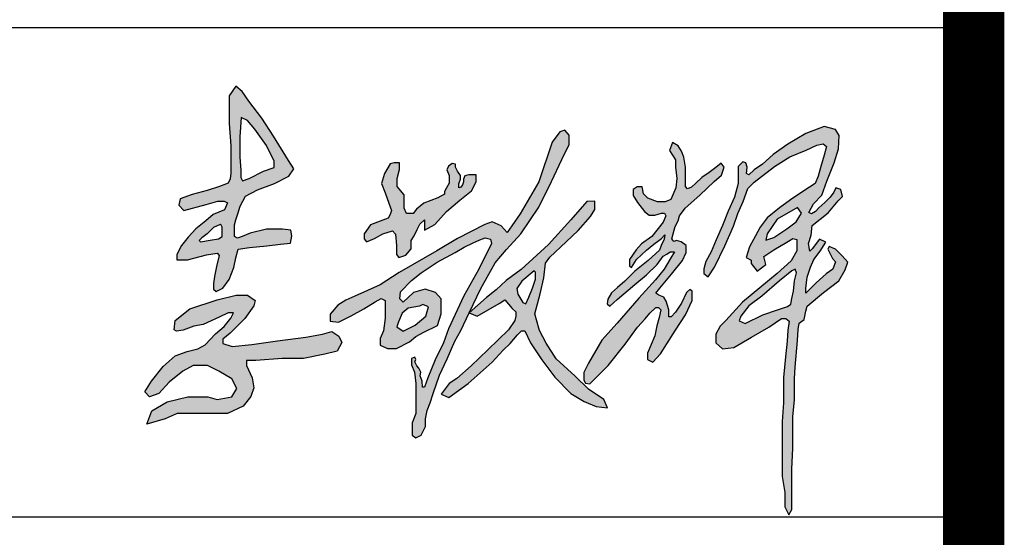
# Model space of a CAD drawing. Extents: x 427948 to 764348, y 274849 to 601549.
# Tile 62 of 212: x 761787 to 763398, y 287016 to 287862. Entities that reach past the tile are written whole.
import ezdxf

# ---------------------------------------------------------------- set-up
doc = ezdxf.new("R2010")
doc.units = 0
doc.header["$LTSCALE"] = 1000
doc.header["$MEASUREMENT"] = 0
doc.layers.get('0').update_dxf_attribs({"linetype": 'CONTINUOUS'})
doc.layers.add('PUB_TITLE', color=4, linetype='CONTINUOUS')

# ---------------------------------------------------------------- blocks, each defined once
blk = doc.blocks.new('李敬辉')
h = blk.add_hatch(color=3)
h.paths.add_polyline_path([(3996.5, 949.9), (3919.8, 887.2), (3809.5, 793), (3729.9, 732.1), (3679.7, 668.6), (3669.6, 638.7), (3706.9, 622.2), (3817.5, 677.6), (3907.1, 707.5), (3970.1, 727.8), (3990.4, 742.7), (3996.3, 778.5), (4006, 824.1), (4011.9, 887.1), (4025.7, 937.2), (4016.7, 959.1)], flags=16)
h.paths.add_polyline_path([(4032, 1341.1), (3905.5, 1269.8), (3844.2, 1178.4), (3835.4, 1138.4), (3884.2, 1155.9), (3964.4, 1209.7), (4023.3, 1252.2), (4055.8, 1307.3)], flags=16)
h.paths.add_polyline_path([(3256.3, 1743.5), (3239.1, 1695.7), (3257.9, 1665.2), (3275.4, 1637), (3275.4, 1590.6), (3284.3, 1520.3), (3276.6, 1463.7), (3258.6, 1420.5), (3246.5, 1391.6), (3212.2, 1376.8), (3163.3, 1376.8), (3103.4, 1398.7), (3077.6, 1426.3), (3069.2, 1468.8), (3038.3, 1468.8), (3013.8, 1452.7), (3013.8, 1416), (3040.2, 1372.9), (3083, 1316.6), (3111.4, 1294.8), (3148.5, 1294.8), (3188, 1305.9), (3207.8, 1305.9), (3215.4, 1290.2), (3199.2, 1250.7), (3129, 1162.9), (3065.7, 1116.9), (3031.3, 1079.7), (2990.2, 1019.6), (2990.2, 980), (3002.5, 969.3), (3034.7, 1019.6), (3096.3, 1076.4), (3141.9, 1114.3), (3172.4, 1137.8), (3187.9, 1149.8), (3209.3, 1171.5), (3205.4, 1144.7), (3186.4, 1107.1), (3176.2, 1077.5), (3105.4, 1013.1), (3024.6, 946.4), (2961.7, 885.9), (2916.4, 845.5), (2879.9, 812.4), (2856.7, 773.9), (2851.3, 744.4), (2868, 729.6), (2913.9, 771), (3024.2, 863.9), (3095, 923.4), (3162.2, 988.1), (3199.8, 1041), (3221.7, 1053.5), (3242.8, 1066.7), (3269.9, 1066.7), (3247.3, 1030.3), (3206.2, 959.7), (3152.3, 892.8), (3048, 780.3), (2914.6, 624.9), (2820, 519.2), (2736.4, 377.1), (2707.5, 319.9), (2707.5, 271.6), (2718.3, 252.8), (2745.4, 249.2), (2858.1, 362.6), (2963.1, 494.8), (3040.7, 600.9), (3088, 652.1), (3116.2, 687.2), (3154.3, 721.3), (3169.9, 721.3), (3184.2, 707), (3175.2, 659.2), (3160, 608.6), (3147.2, 547.3), (3102.5, 439.3), (3102.5, 399.1), (3135.4, 384.2), (3182.1, 435.1), (3275.5, 581.1), (3338.1, 676.3), (3378.2, 765.6), (3378.2, 823.2), (3364, 834.1), (3343.1, 814.9), (3312.2, 748.1), (3274.6, 693.8), (3249.6, 663.8), (3233.7, 663.8), (3233.7, 706.9), (3217.9, 760.5), (3202.3, 787), (3172.4, 798.6), (3152.8, 811.7), (3179, 841.9), (3250.3, 928.9), (3319.2, 1012.8), (3341.3, 1063.1), (3341.3, 1107), (3311.2, 1129.8), (3281.9, 1136.6), (3265.6, 1130.9), (3253.7, 1147.7), (3273.4, 1224.7), (3292.3, 1258.9), (3300.9, 1289.2), (3335.2, 1337.8), (3426.7, 1418.5), (3514.9, 1502.1), (3559.8, 1542.1), (3577.8, 1591.9), (3558.2, 1616.4), (3526.3, 1589.5), (3483.8, 1557.6), (3439.6, 1527.4), (3401.2, 1491.4), (3374.2, 1468.6), (3349.7, 1456.3), (3337.5, 1471.8), (3337.5, 1533.9), (3337.5, 1591.2), (3327.7, 1652.9), (3312, 1690.3), (3293.1, 1724.5)])
h.paths.add_polyline_path([(2399.1, 950), (2324.1, 885.6), (2291.8, 840.4), (2298.3, 804.1), (2329.9, 753.2), (2348.1, 743.8), (2366.9, 785.4), (2388.6, 842.2), (2407.9, 897.9), (2407.9, 924.2), (2407.9, 940)], flags=16)
h.paths.add_polyline_path([(2725.7, 1379), (2627.5, 1264.2), (2489.2, 1112.6), (2318.3, 957.3), (2225.5, 889.5), (2164.9, 831.4), (2104.2, 784), (1996.8, 689), (2046.4, 668.3), (2183.7, 745.8), (2217.7, 770), (2263.7, 715.8), (2286.8, 695.6), (2286.8, 668.1), (2279.1, 640.7), (2241.6, 583.9), (2112.4, 460.7), (2008.5, 361.2), (1921.1, 281.2), (1873.5, 252), (1823.9, 185.9), (1871.5, 163.6), (1991.1, 251), (2139.4, 383.4), (2206.8, 457.7), (2250.4, 499.7), (2296, 552), (2320.7, 577.4), (2342.9, 577.4), (2377.1, 502.7), (2447.9, 397.1), (2527.5, 290.4), (2627.4, 188.8), (2710.2, 140.2), (2783.6, 107.8), (2853.8, 101.2), (2831.8, 151.6), (2737.5, 216.1), (2653, 296.3), (2536.3, 404.1), (2475, 501.9), (2432.5, 579.3), (2413.4, 645.4), (2403.8, 683.6), (2436.7, 807.2), (2460.6, 906.3), (2469.3, 996.4), (2496.6, 1033.1), (2598.2, 1129.4), (2672.2, 1199.7), (2749.1, 1286.2), (2776.5, 1328.9), (2776.5, 1380.6)])
h.paths.add_polyline_path([(1689.9, 731.3), (1619.3, 718.8), (1581.1, 687.5), (1558.3, 632.3), (1548.1, 601.5), (1587.4, 575.9), (1663.1, 612.3), (1728.6, 668.7), (1745.1, 726.2), (1710.4, 741.5)], flags=16)
h.paths.add_polyline_path([(1183.5, 736.1), (1135.3, 680.4), (1135.3, 637.9), (1187.9, 631.1), (1265.4, 671.1), (1343.6, 713.6), (1415.6, 756.7), (1451.9, 777.3), (1476.9, 766.1), (1476.9, 656.6), (1466.1, 576.7), (1445.6, 528.9), (1445.6, 488.6), (1491.6, 468.7), (1546.4, 468.7), (1627.3, 509.5), (1666.3, 542.2), (1715.8, 568.7), (1800, 610.5), (1823.7, 682.5), (1823.7, 776.5), (1789.4, 814.2), (1723.5, 836.2), (1652.4, 814.2), (1589, 754.2), (1566.5, 775.8), (1572.1, 819.5), (1640.5, 889.1), (1699.3, 937.6), (1799, 1001.9), (1910.2, 1063.5), (1966.9, 1096.7), (2020.9, 1122.3), (2062.9, 1142), (2097.2, 1154.5), (2128.3, 1145.2), (2134.9, 1119.1), (2057.3, 959.5), (1963.6, 793.8), (1869.9, 589), (1838.1, 503.3), (1786.6, 396.8), (1740.7, 285.2), (1721.1, 227.6), (1708.7, 227.6), (1705.4, 264.7), (1693.5, 298.9), (1697.4, 321.2), (1684.3, 345.8), (1673.5, 360.3), (1659.5, 385.2), (1665.7, 400.5), (1660, 414.6), (1640.6, 405.3), (1640.6, 365.8), (1657.3, 320.4), (1666.3, 251.5), (1666.3, 181), (1666.3, 123.1), (1666.3, 64.7), (1644.7, 8.4), (1644.7, -29.4), (1644.7, -68.9), (1667.3, -85.1), (1699.4, -69.4), (1725.7, -14.7), (1725.7, 32.1), (1737.3, 83), (1754.6, 130.3), (1774.9, 189.9), (1813.7, 303.5), (1860.2, 404.2), (1908.2, 512.7), (1944.4, 578.6), (1996.8, 689), (2070.3, 840.5), (2157.7, 998), (2228.2, 1080.9), (2316.4, 1178.2), (2427.8, 1344.3), (2506.4, 1503.7), (2572.1, 1639.4), (2617.3, 1732.8), (2617.3, 1789.9), (2589.4, 1821.2), (2559.7, 1810.5), (2511.1, 1746.3), (2429.5, 1500.9), (2312.8, 1303.1), (2260.4, 1228.8), (2233.1, 1187), (2195.3, 1227.4), (2139.4, 1253.8), (2094.3, 1236.1), (1925.7, 1150.5), (1796.8, 1074.1), (1563.7, 938.6), (1446.2, 861.5), (1288.4, 792.8), (1232.4, 768)])
h.paths.add_polyline_path([(1507.6, 1611.5), (1471.8, 1551.3), (1453.9, 1489.5), (1475.9, 1432), (1499.4, 1368.2), (1516.1, 1322.9), (1506.5, 1297.6), (1495.8, 1275.1), (1446.2, 1256.3), (1384.9, 1233.3), (1346, 1178.4), (1346, 1146.8), (1361.8, 1129.9), (1409.9, 1150.4), (1463, 1178.4), (1522.8, 1196.3), (1539.7, 1176.4), (1546.8, 1106.4), (1546.8, 1050.8), (1561.6, 1031.9), (1604.6, 1046.7), (1636.7, 1085.5), (1636.7, 1138.1), (1655.8, 1165.8), (1674.2, 1205.1), (1692.2, 1237.8), (1720, 1265.6), (1720, 1239.9), (1720, 1200.8), (1783.9, 1235.8), (1857, 1317.1), (1938.4, 1387.1), (2010.5, 1445.7), (2041.4, 1501.3), (2041.4, 1544.5), (1994, 1544.5), (1970.9, 1537.5), (1962, 1517.3), (1962, 1500.9), (1956.3, 1482.4), (1946.3, 1466.7), (1933.5, 1462.8), (1933.5, 1489.1), (1943.5, 1517.3), (1943.5, 1540.4), (1923.9, 1567.6), (1911.8, 1591.4), (1911.8, 1609.9), (1891.5, 1614.5), (1883.6, 1608.8), (1868.4, 1597.3), (1858.9, 1574.8), (1873.1, 1539.8), (1873.1, 1518.3), (1873.1, 1493), (1854.1, 1459.2), (1843.2, 1441.3), (1843.2, 1424.7), (1803.5, 1402), (1716.1, 1368.1), (1670.9, 1330.8), (1650.5, 1304.2), (1608.7, 1304.2), (1594, 1337.6), (1594, 1420.4), (1550.7, 1471), (1550.7, 1520.7), (1566, 1577.6), (1566, 1619.2), (1532.6, 1619.2)], flags=17)
h.paths.add_polyline_path([(168.3, 582.6), (175, 641.6), (267.1, 713.1), (434.8, 770.1), (553.4, 799.2), (623.7, 799.2), (670.1, 766.1), (662.8, 731.6), (607.8, 654.2), (515.7, 562), (470.6, 525.5), (470.6, 498.4), (527.6, 480.5), (649.6, 493.1), (809.4, 516.2), (985.6, 537.9), (1089.2, 557.1), (1146, 573), (1190.3, 543.8), (1208.6, 504.6), (1178.6, 451.1), (1102.6, 432.8), (970.6, 406.1), (837.8, 406.1), (676, 394.3), (617.4, 394.3), (617.4, 362.7), (653.2, 285.8), (662.5, 224), (643.8, 171.5), (596.9, 109.7), (500.3, 64.7), (399.1, 64.7), (276.5, 64.7), (186.7, 64.7), (113.4, 31.9), (0, 0), (30.7, 82.6), (125.2, 138.1), (253.7, 168.3), (377.2, 168.3), (435.3, 152.5), (527.3, 169.1), (556.4, 220.5), (526.5, 281), (446.1, 328.2), (375.6, 363), (287.7, 363), (223, 326.5), (138.4, 258.6), (74.6, 189.8), (15.7, 169.1), (-13.3, 198.9), (28.1, 265.2), (101.1, 355.5), (176.3, 421.5), (249.6, 448.8), (316.6, 466.8), (362, 491.2), (424.3, 559.5), (479, 604.9), (519.7, 656), (537.2, 689.2), (503.4, 689.2), (447.6, 663), (349.8, 615.9), (291.6, 607.2), (224.7, 582.2), (183.9, 575.8)])
h.paths.add_polyline_path([(454.2, 1235.9), (412.6, 1217.6), (373.2, 1179), (341.3, 1152.7), (323.3, 1137), (332.7, 1129.5), (391.2, 1138.8), (442.9, 1147.2), (466.8, 1162.8), (466.8, 1193.3), (466.8, 1220.7), (460.6, 1231.4)], flags=16)
h.paths.add_polyline_path([(584.9, 1900), (575.7, 1780.4), (575.7, 1654), (581.8, 1572.9), (581.8, 1526.9), (593.4, 1507.8), (633.2, 1521), (723.4, 1567.2), (787.9, 1588.9), (787.9, 1628.1), (740.8, 1726.6), (669, 1826.7), (622.6, 1881.6)], flags=16)
h.paths.add_polyline_path([(550.7, 2092.7), (510, 2033.6), (510, 1861.8), (521.2, 1723.2), (521.2, 1632), (521.2, 1554.5), (516.2, 1519.2), (503.1, 1492.2), (450, 1471.6), (373.8, 1446.8), (280.4, 1421.2), (207.1, 1394.8), (197.1, 1357.1), (229.1, 1323.6), (367.4, 1359.2), (439.3, 1380.6), (478.5, 1380.6), (499.6, 1370.1), (481.2, 1327.7), (410.9, 1298.6), (364.9, 1259.2), (303.2, 1209.7), (255.1, 1158.1), (215.5, 1107.2), (185.1, 1049.9), (185.1, 1017.4), (251.5, 1017.4), (369.7, 1047.8), (435.4, 1057.7), (448.1, 1043.5), (431.7, 976.1), (419, 915.1), (412, 871.7), (412, 836.2), (428.7, 822.1), (470.8, 841), (509.9, 894.5), (537.9, 969), (552.2, 1029.1), (565, 1083.3), (635.5, 1094.6), (742.4, 1103.1), (827.4, 1114), (889.7, 1120.5), (898.4, 1166.7), (891.9, 1200.2), (840, 1208), (741.9, 1208), (640, 1183.3), (590.8, 1162.2), (562, 1150.9), (543, 1162.2), (543, 1233.5), (552, 1265.7), (562.9, 1301.8), (577.4, 1349.3), (611.2, 1410.9), (685.9, 1450.1), (791.5, 1489.5), (880.3, 1536), (910.3, 1580.7), (878.4, 1632.1), (784.3, 1783.3), (711.3, 1895.6), (631.1, 2001), (590.4, 2061.4)])
h.paths.add_polyline_path([(4308.8, 1042.2), (4267.9, 1083.5), (4228.5, 1099), (4220.3, 1083), (4248, 1024.7), (4267, 1004.4), (4249.9, 960.1), (4210.1, 930), (4146.3, 875.1), (4101.2, 829.1), (4083.5, 810.5), (4082.6, 840.6), (4090.6, 909.6), (4112.8, 971.1), (4132.3, 1019.7), (4171.2, 1071.9), (4207.1, 1126.4), (4167, 1145.6), (4123.4, 1086.1), (4107.5, 1071.9), (4098.7, 1118.8), (4116.4, 1170.1), (4122.5, 1231), (4220.9, 1309.4), (4284.5, 1383.9), (4311.3, 1410.7), (4299.4, 1453.4), (4268.6, 1464.3), (4255.7, 1436.5), (4233.8, 1405.7), (4201, 1372), (4163.3, 1339.2), (4142.4, 1317.4), (4117.5, 1301.5), (4101.6, 1310.4), (4130.5, 1365), (4183.1, 1418.7), (4214, 1504.5), (4259.7, 1618.7), (4285.5, 1705.1), (4290.5, 1788.5), (4266.6, 1825.3), (4197.1, 1844.2), (4082.8, 1799.5), (3971.5, 1734.9), (3880, 1669.4), (3814.5, 1609.8), (3763.8, 1574), (3730, 1544.2), (3716.1, 1552.2), (3720, 1591.9), (3711.1, 1617.7), (3691.9, 1624.6), (3664.1, 1595.5), (3664.1, 1561.5), (3664.1, 1490.9), (3641.4, 1406.5), (3602.6, 1319.4), (3567.6, 1230.6), (3527.5, 1141.6), (3495.9, 1067.6), (3462.7, 1007.4), (3450.3, 962), (3450.3, 931.7), (3478.8, 912.7), (3517.5, 971.6), (3581.2, 1103.6), (3635, 1225.5), (3662.1, 1304.9), (3694, 1379.1), (3724.1, 1459.3), (3763, 1498.7), (3888.5, 1596.3), (3984.2, 1656.5), (4084.6, 1696), (4151.7, 1727.6), (4191.2, 1735.1), (4211.2, 1719.7), (4196.8, 1665.3), (4175.7, 1594.8), (4159, 1536.3), (4141.8, 1490.4), (4105.2, 1466.9), (4002.3, 1399.7), (3919.1, 1339.4), (3843.4, 1278.4), (3801.2, 1220.8), (3771.9, 1165.1), (3733.2, 1097.7), (3713.2, 1032.7), (3744.9, 1014.5), (3744.9, 994.8), (3781.7, 947.9), (3835.7, 987.8), (3822.8, 1038.2), (3884.7, 1080.2), (3966.2, 1126.1), (4001.8, 1149.6), (4027.6, 1142.7), (4027.6, 1072.2), (3991.9, 1011.1), (3905.3, 932.9), (3691.1, 754.7), (3587.5, 642), (3552.6, 606.3), (3525.8, 556), (3525.8, 503.2), (3567.2, 465.9), (3636.2, 474.9), (3747.4, 538.9), (3854.6, 600.6), (3933.3, 654.1), (3960.1, 654.1), (3978.9, 637), (3970.7, 581.1), (3966.9, 512.6), (3956.4, 415.5), (3943.8, 288.6), (3943.8, 132.3), (3935.5, 15.8), (3935.5, -184.7), (3935.5, -326), (3953.3, -425.1), (3953.3, -512.8), (3978.4, -561.8), (3996.7, -529.9), (3996.7, -404.6), (3996.7, -280.4), (4003, -148.6), (4003, -50.4), (4003, 46.6), (4013.1, 147.7), (4013.1, 282.3), (4017.6, 353.2), (4032.3, 518.3), (4035.5, 586.6), (4041.1, 624.7), (4072.8, 648.5), (4083.2, 698.5), (4091.9, 729.4), (4192, 815.3), (4286.7, 888.2), (4327, 954.7), (4343.5, 1002)])
for points in [[(550.7, 2092.7), (510, 2033.6), (510, 1861.8), (521.2, 1723.2), (521.2, 1632), (521.2, 1554.5), (516.2, 1519.2), (503.1, 1492.2), (450, 1471.6), (373.8, 1446.8), (280.4, 1421.2), (207.1, 1394.8), (197.1, 1357.1), (229.1, 1323.6), (367.4, 1359.2), (439.3, 1380.6), (478.5, 1380.6), (499.6, 1370.1), (481.2, 1327.7), (410.9, 1298.6), (364.9, 1259.2), (303.2, 1209.7), (255.1, 1158.1), (215.5, 1107.2), (185.1, 1049.9), (185.1, 1017.4), (251.5, 1017.4), (369.7, 1047.8), (435.4, 1057.7), (448.1, 1043.5), (431.7, 976.1), (419, 915.1), (412, 871.7), (412, 836.2), (428.7, 822.1), (470.8, 841), (509.9, 894.5), (537.9, 969), (552.2, 1029.1), (565, 1083.3), (635.5, 1094.6), (742.4, 1103.1), (827.4, 1114), (889.7, 1120.5), (898.4, 1166.7), (891.9, 1200.2), (840, 1208), (741.9, 1208), (640, 1183.3), (590.8, 1162.2), (562, 1150.9), (543, 1162.2), (543, 1233.5), (552, 1265.7), (562.9, 1301.8), (577.4, 1349.3), (611.2, 1410.9), (685.9, 1450.1), (791.5, 1489.5), (880.3, 1536), (910.3, 1580.7), (878.4, 1632.1), (784.3, 1783.3), (711.3, 1895.6), (631.1, 2001), (590.4, 2061.4)], [(584.9, 1900), (575.7, 1780.4), (575.7, 1654), (581.8, 1572.9), (581.8, 1526.9), (593.4, 1507.8), (633.2, 1521), (723.4, 1567.2), (787.9, 1588.9), (787.9, 1628.1), (740.8, 1726.6), (669, 1826.7), (622.6, 1881.6)], [(1183.5, 736.1), (1135.3, 680.4), (1135.3, 637.9), (1187.9, 631.1), (1265.4, 671.1), (1343.6, 713.6), (1415.6, 756.7), (1451.9, 777.3), (1476.9, 766.1), (1476.9, 656.6), (1466.1, 576.7), (1445.6, 528.9), (1445.6, 488.6), (1491.6, 468.7), (1546.4, 468.7), (1627.3, 509.5), (1666.3, 542.2), (1715.8, 568.7), (1800, 610.5), (1823.7, 682.5), (1823.7, 776.5), (1789.4, 814.2), (1723.5, 836.2), (1652.4, 814.2), (1589, 754.2), (1566.5, 775.8), (1572.1, 819.5), (1640.5, 889.1), (1699.3, 937.6), (1799, 1001.9), (1910.2, 1063.5), (1966.9, 1096.7), (2020.9, 1122.3), (2062.9, 1142), (2097.2, 1154.5), (2128.3, 1145.2), (2134.9, 1119.1), (2057.3, 959.5), (1963.6, 793.8), (1869.9, 589), (1838.1, 503.3), (1786.6, 396.8), (1740.7, 285.2), (1721.1, 227.6), (1708.7, 227.6), (1705.4, 264.7), (1693.5, 298.9), (1697.4, 321.2), (1684.3, 345.8), (1673.5, 360.3), (1659.5, 385.2), (1665.7, 400.5), (1660, 414.6), (1640.6, 405.3), (1640.6, 365.8), (1657.3, 320.4), (1666.3, 251.5), (1666.3, 181), (1666.3, 123.1), (1666.3, 64.7), (1644.7, 8.4), (1644.7, -29.4), (1644.7, -68.9), (1667.3, -85.1), (1699.4, -69.4), (1725.7, -14.7), (1725.7, 32.1), (1737.3, 83), (1754.6, 130.3), (1774.9, 189.9), (1813.7, 303.5), (1860.2, 404.2), (1908.2, 512.7), (1944.4, 578.6), (1996.8, 689), (2070.3, 840.5), (2157.7, 998), (2228.2, 1080.9), (2316.4, 1178.2), (2427.8, 1344.3), (2506.4, 1503.7), (2572.1, 1639.4), (2617.3, 1732.8), (2617.3, 1789.9), (2589.4, 1821.2), (2559.7, 1810.5), (2511.1, 1746.3), (2429.5, 1500.9), (2312.8, 1303.1), (2260.4, 1228.8), (2233.1, 1187), (2195.3, 1227.4), (2139.4, 1253.8), (2094.3, 1236.1), (1925.7, 1150.5), (1796.8, 1074.1), (1563.7, 938.6), (1446.2, 861.5), (1288.4, 792.8), (1232.4, 768)], [(3256.3, 1743.5), (3239.1, 1695.7), (3257.9, 1665.2), (3275.4, 1637), (3275.4, 1590.6), (3284.3, 1520.3), (3276.6, 1463.7), (3258.6, 1420.5), (3246.5, 1391.6), (3212.2, 1376.8), (3163.3, 1376.8), (3103.4, 1398.7), (3077.6, 1426.3), (3069.2, 1468.8), (3038.3, 1468.8), (3013.8, 1452.7), (3013.8, 1416), (3040.2, 1372.9), (3083, 1316.6), (3111.4, 1294.8), (3148.5, 1294.8), (3188, 1305.9), (3207.8, 1305.9), (3215.4, 1290.2), (3199.2, 1250.7), (3129, 1162.9), (3065.7, 1116.9), (3031.3, 1079.7), (2990.2, 1019.6), (2990.2, 980), (3002.5, 969.3), (3034.7, 1019.6), (3096.3, 1076.4), (3141.9, 1114.3), (3172.4, 1137.8), (3187.9, 1149.8), (3209.3, 1171.5), (3205.4, 1144.7), (3186.4, 1107.1), (3176.2, 1077.5), (3105.4, 1013.1), (3024.6, 946.4), (2961.7, 885.9), (2916.4, 845.5), (2879.9, 812.4), (2856.7, 773.9), (2851.3, 744.4), (2868, 729.6), (2913.9, 771), (3024.2, 863.9), (3095, 923.4), (3162.2, 988.1), (3199.8, 1041), (3221.7, 1053.5), (3242.8, 1066.7), (3269.9, 1066.7), (3247.3, 1030.3), (3206.2, 959.7), (3152.3, 892.8), (3048, 780.3), (2914.6, 624.9), (2820, 519.2), (2736.4, 377.1), (2707.5, 319.9), (2707.5, 271.6), (2718.3, 252.8), (2745.4, 249.2), (2858.1, 362.6), (2963.1, 494.8), (3040.7, 600.9), (3088, 652.1), (3116.2, 687.2), (3154.3, 721.3), (3169.9, 721.3), (3184.2, 707), (3175.2, 659.2), (3160, 608.6), (3147.2, 547.3), (3102.5, 439.3), (3102.5, 399.1), (3135.4, 384.2), (3182.1, 435.1), (3275.5, 581.1), (3338.1, 676.3), (3378.2, 765.6), (3378.2, 823.2), (3364, 834.1), (3343.1, 814.9), (3312.2, 748.1), (3274.6, 693.8), (3249.6, 663.8), (3233.7, 663.8), (3233.7, 706.9), (3217.9, 760.5), (3202.3, 787), (3172.4, 798.6), (3152.8, 811.7), (3179, 841.9), (3250.3, 928.9), (3319.2, 1012.8), (3341.3, 1063.1), (3341.3, 1107), (3311.2, 1129.8), (3281.9, 1136.6), (3265.6, 1130.9), (3253.7, 1147.7), (3273.4, 1224.7), (3292.3, 1258.9), (3300.9, 1289.2), (3335.2, 1337.8), (3426.7, 1418.5), (3514.9, 1502.1), (3559.8, 1542.1), (3577.8, 1591.9), (3558.2, 1616.4), (3526.3, 1589.5), (3483.8, 1557.6), (3439.6, 1527.4), (3401.2, 1491.4), (3374.2, 1468.6), (3349.7, 1456.3), (3337.5, 1471.8), (3337.5, 1533.9), (3337.5, 1591.2), (3327.7, 1652.9), (3312, 1690.3), (3293.1, 1724.5)], [(1507.6, 1611.5), (1471.8, 1551.3), (1453.9, 1489.5), (1475.9, 1432), (1499.4, 1368.2), (1516.1, 1322.9), (1506.5, 1297.6), (1495.8, 1275.1), (1446.2, 1256.3), (1384.9, 1233.3), (1346, 1178.4), (1346, 1146.8), (1361.8, 1129.9), (1409.9, 1150.4), (1463, 1178.4), (1522.8, 1196.3), (1539.7, 1176.4), (1546.8, 1106.4), (1546.8, 1050.8), (1561.6, 1031.9), (1604.6, 1046.7), (1636.7, 1085.5), (1636.7, 1138.1), (1655.8, 1165.8), (1674.2, 1205.1), (1692.2, 1237.8), (1720, 1265.6), (1720, 1239.9), (1720, 1200.8), (1783.9, 1235.8), (1857, 1317.1), (1938.4, 1387.1), (2010.5, 1445.7), (2041.4, 1501.3), (2041.4, 1544.5), (1994, 1544.5), (1970.9, 1537.5), (1962, 1517.3), (1962, 1500.9), (1956.3, 1482.4), (1946.3, 1466.7), (1933.5, 1462.8), (1933.5, 1489.1), (1943.5, 1517.3), (1943.5, 1540.4), (1923.9, 1567.6), (1911.8, 1591.4), (1911.8, 1609.9), (1891.5, 1614.5), (1883.6, 1608.8), (1868.4, 1597.3), (1858.9, 1574.8), (1873.1, 1539.8), (1873.1, 1518.3), (1873.1, 1493), (1854.1, 1459.2), (1843.2, 1441.3), (1843.2, 1424.7), (1803.5, 1402), (1716.1, 1368.1), (1670.9, 1330.8), (1650.5, 1304.2), (1608.7, 1304.2), (1594, 1337.6), (1594, 1420.4), (1550.7, 1471), (1550.7, 1520.7), (1566, 1577.6), (1566, 1619.2), (1532.6, 1619.2)], [(2725.7, 1379), (2627.5, 1264.2), (2489.2, 1112.6), (2318.3, 957.3), (2225.5, 889.5), (2164.9, 831.4), (2104.2, 784), (1996.8, 689), (2046.4, 668.3), (2183.7, 745.8), (2217.7, 770), (2263.7, 715.8), (2286.8, 695.6), (2286.8, 668.1), (2279.1, 640.7), (2241.6, 583.9), (2112.4, 460.7), (2008.5, 361.2), (1921.1, 281.2), (1873.5, 252), (1823.9, 185.9), (1871.5, 163.6), (1991.1, 251), (2139.4, 383.4), (2206.8, 457.7), (2250.4, 499.7), (2296, 552), (2320.7, 577.4), (2342.9, 577.4), (2377.1, 502.7), (2447.9, 397.1), (2527.5, 290.4), (2627.4, 188.8), (2710.2, 140.2), (2783.6, 107.8), (2853.8, 101.2), (2831.8, 151.6), (2737.5, 216.1), (2653, 296.3), (2536.3, 404.1), (2475, 501.9), (2432.5, 579.3), (2413.4, 645.4), (2403.8, 683.6), (2436.7, 807.2), (2460.6, 906.3), (2469.3, 996.4), (2496.6, 1033.1), (2598.2, 1129.4), (2672.2, 1199.7), (2749.1, 1286.2), (2776.5, 1328.9), (2776.5, 1380.6)], [(4032, 1341.1), (3905.5, 1269.8), (3844.2, 1178.4), (3835.4, 1138.4), (3884.2, 1155.9), (3964.4, 1209.7), (4023.3, 1252.2), (4055.8, 1307.3)], [(454.2, 1235.9), (412.6, 1217.6), (373.2, 1179), (341.3, 1152.7), (323.3, 1137), (332.7, 1129.5), (391.2, 1138.8), (442.9, 1147.2), (466.8, 1162.8), (466.8, 1193.3), (466.8, 1220.7), (460.6, 1231.4)], [(2399.1, 950), (2324.1, 885.6), (2291.8, 840.4), (2298.3, 804.1), (2329.9, 753.2), (2348.1, 743.8), (2366.9, 785.4), (2388.6, 842.2), (2407.9, 897.9), (2407.9, 924.2), (2407.9, 940)], [(3996.5, 949.9), (3919.8, 887.2), (3809.5, 793), (3729.9, 732.1), (3679.7, 668.6), (3669.6, 638.7), (3706.9, 622.2), (3817.5, 677.6), (3907.1, 707.5), (3970.1, 727.8), (3990.4, 742.7), (3996.3, 778.5), (4006, 824.1), (4011.9, 887.1), (4025.7, 937.2), (4016.7, 959.1)], [(168.3, 582.6), (175, 641.6), (267.1, 713.1), (434.8, 770.1), (553.4, 799.2), (623.7, 799.2), (670.1, 766.1), (662.8, 731.6), (607.8, 654.2), (515.7, 562), (470.6, 525.5), (470.6, 498.4), (527.6, 480.5), (649.6, 493.1), (809.4, 516.2), (985.6, 537.9), (1089.2, 557.1), (1146, 573), (1190.3, 543.8), (1208.6, 504.6), (1178.6, 451.1), (1102.6, 432.8), (970.6, 406.1), (837.8, 406.1), (676, 394.3), (617.4, 394.3), (617.4, 362.7), (653.2, 285.8), (662.5, 224), (643.8, 171.5), (596.9, 109.7), (500.3, 64.7), (399.1, 64.7), (276.5, 64.7), (186.7, 64.7), (113.4, 31.9), (0, 0), (30.7, 82.6), (125.2, 138.1), (253.7, 168.3), (377.2, 168.3), (435.3, 152.5), (527.3, 169.1), (556.4, 220.5), (526.5, 281), (446.1, 328.2), (375.6, 363), (287.7, 363), (223, 326.5), (138.4, 258.6), (74.6, 189.8), (15.7, 169.1), (-13.3, 198.9), (28.1, 265.2), (101.1, 355.5), (176.3, 421.5), (249.6, 448.8), (316.6, 466.8), (362, 491.2), (424.3, 559.5), (479, 604.9), (519.7, 656), (537.2, 689.2), (503.4, 689.2), (447.6, 663), (349.8, 615.9), (291.6, 607.2), (224.7, 582.2), (183.9, 575.8)], [(1689.9, 731.3), (1619.3, 718.8), (1581.1, 687.5), (1558.3, 632.3), (1548.1, 601.5), (1587.4, 575.9), (1663.1, 612.3), (1728.6, 668.7), (1745.1, 726.2), (1710.4, 741.5)]]:
    blk.add_lwpolyline(points, close=True)
for points in [[(4267, 1004.4), (4249.9, 960.1), (4210.1, 930), (4146.3, 875.1), (4101.2, 829.1), (4083.5, 810.5), (4082.6, 840.6), (4090.6, 909.6), (4112.8, 971.1), (4132.3, 1019.7), (4171.2, 1071.9), (4207.1, 1126.4), (4167, 1145.6), (4123.4, 1086.1), (4107.5, 1071.9), (4098.7, 1118.8), (4116.4, 1170.1), (4122.5, 1231), (4220.9, 1309.4), (4284.5, 1383.9), (4311.3, 1410.7), (4299.4, 1453.4), (4268.6, 1464.3), (4255.7, 1436.5), (4233.8, 1405.7), (4201, 1372), (4163.3, 1339.2), (4142.4, 1317.4), (4117.5, 1301.5), (4101.6, 1310.4), (4130.5, 1365), (4183.1, 1418.7), (4214, 1504.5), (4259.7, 1618.7), (4285.5, 1705.1), (4290.5, 1788.5), (4266.6, 1825.3), (4197.1, 1844.2), (4082.8, 1799.5), (3971.5, 1734.9), (3880, 1669.4), (3814.5, 1609.8), (3763.8, 1574), (3730, 1544.2), (3716.1, 1552.2), (3720, 1591.9), (3711.1, 1617.7), (3691.9, 1624.6), (3664.1, 1595.5), (3664.1, 1561.5), (3664.1, 1490.9), (3641.4, 1406.5), (3602.6, 1319.4), (3567.6, 1230.6), (3527.5, 1141.6), (3495.9, 1067.6), (3462.7, 1007.4), (3450.3, 962), (3450.3, 931.7), (3478.8, 912.7), (3517.5, 971.6), (3581.2, 1103.6), (3635, 1225.5), (3662.1, 1304.9), (3694, 1379.1), (3724.1, 1459.3), (3763, 1498.7), (3888.5, 1596.3), (3984.2, 1656.5), (4084.6, 1696), (4151.7, 1727.6), (4191.2, 1735.1), (4211.2, 1719.7), (4196.8, 1665.3), (4175.7, 1594.8), (4159, 1536.3), (4141.8, 1490.4), (4105.2, 1466.9), (4002.3, 1399.7), (3919.1, 1339.4), (3843.4, 1278.4), (3801.2, 1220.8), (3771.9, 1165.1), (3733.2, 1097.7), (3713.2, 1032.7), (3744.9, 1014.5), (3744.9, 994.8), (3781.7, 947.9), (3835.7, 987.8), (3822.8, 1038.2), (3884.7, 1080.2), (3966.2, 1126.1), (4001.8, 1149.6), (4027.6, 1142.7), (4027.6, 1072.2), (3991.9, 1011.1), (3905.3, 932.9), (3691.1, 754.7), (3587.5, 642), (3552.6, 606.3), (3525.8, 556), (3525.8, 503.2), (3567.2, 465.9), (3636.2, 474.9), (3747.4, 538.9), (3854.6, 600.6), (3933.3, 654.1), (3960.1, 654.1), (3978.9, 637), (3970.7, 581.1), (3966.9, 512.6), (3956.4, 415.5), (3943.8, 288.6), (3943.8, 132.3), (3935.5, 15.8), (3935.5, -184.7), (3935.5, -326), (3953.3, -425.1), (3953.3, -512.8), (3978.4, -561.8), (3996.7, -529.9), (3996.7, -404.6), (3996.7, -280.4), (4003, -148.6), (4003, -50.4), (4003, 46.6), (4013.1, 147.7), (4013.1, 282.3), (4017.6, 353.2), (4032.3, 518.3), (4035.5, 586.6), (4041.1, 624.7), (4072.8, 648.5), (4083.2, 698.5), (4091.9, 729.4), (4192, 815.3), (4286.7, 888.2), (4327, 954.7), (4343.5, 1002), (4308.8, 1042.2)], [(4308.8, 1042.2), (4267.9, 1083.5), (4228.5, 1099), (4220.3, 1083), (4248, 1024.7), (4267, 1004.4)]]:
    blk.add_lwpolyline(points)
blk = doc.blocks.new('24')
at = {"color": 4}
blk.add_line((-1110888.9, 145318.9), (-1110888.9, 202718.9), dxfattribs=at)
at = {"layer": 'PUB_TITLE'}
for p, q in [((-1110888.9, 145318.9), (-1110888.9, 202718.9)), ((-1116488.9, 157318.9), (-1110888.9, 157318.9)), ((-1116488.9, 156518.9), (-1110888.9, 156518.9))]:
    blk.add_line(p, q, dxfattribs=at)
at = {"layer": 'PUB_TITLE', "linetype": 'Continuous', "const_width": 100}
blk.add_lwpolyline([(-1191488.9, 145318.9), (-1110888.9, 145318.9), (-1110888.9, 202718.9), (-1191488.9, 202718.9)], close=True, dxfattribs=at)
at = {"layer": 'PUB_TITLE', "linetype": 'Continuous', "const_width": 80}
blk.add_lwpolyline([(-1110888.9, 145318.9), (-1110888.9, 202718.9)], dxfattribs=at)
at = {"xscale": 0.2640000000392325, "yscale": 0.2640000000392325, "zscale": 0.2640000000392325}
blk.add_blockref('李敬辉', (-1112241.5, 156670.5), dxfattribs=at)

msp = doc.modelspace()

# ---------------------------------------------------------------- block references
msp.add_blockref('24', (1874236.9, 130530.5))

doc.saveas('drawing.dxf')
